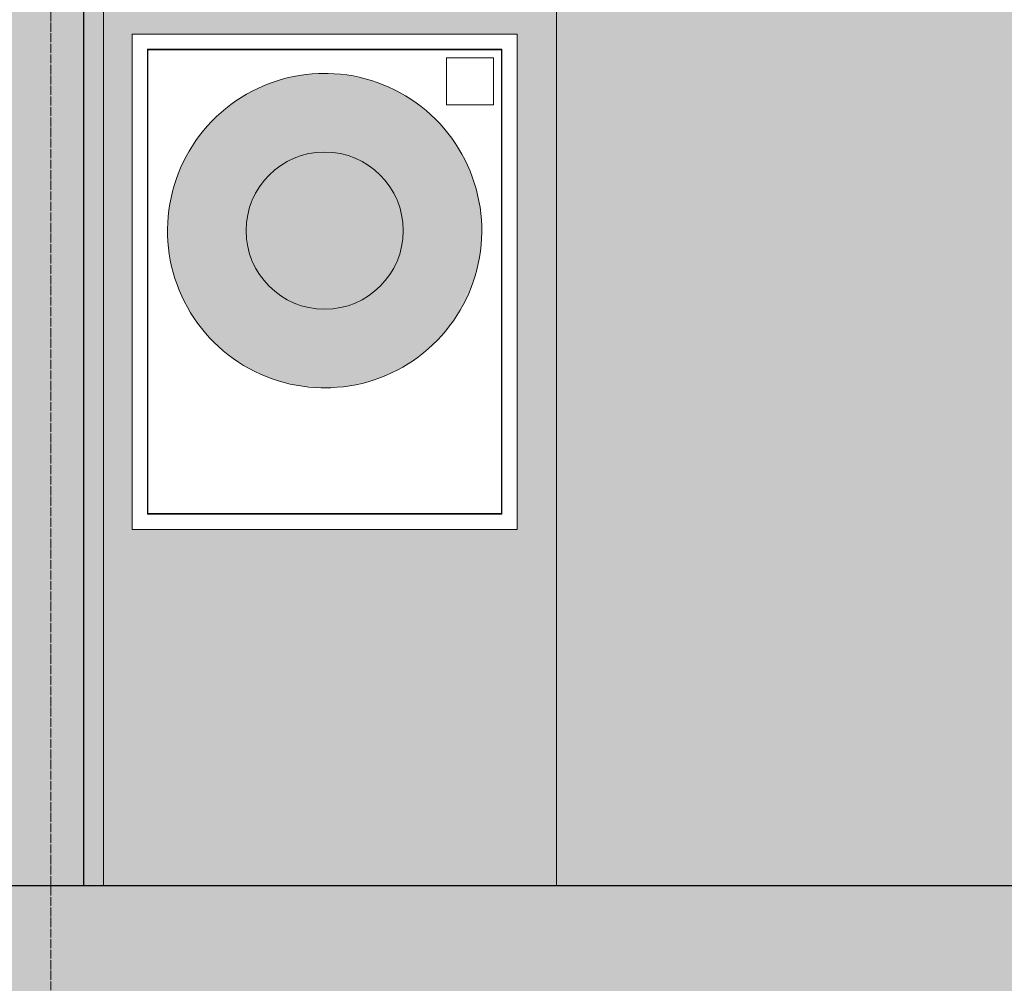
# Model space of a CAD drawing. Header units: millimetres. Extents: x -85630 to 257083, y -5697 to 14715.
# Tile 21 of 93: x -30159 to -28280, y 3804 to 5643. Entities that reach past the tile are written whole.
import ezdxf

# ---------------------------------------------------------------- set-up
doc = ezdxf.new("R2010")
doc.units = ezdxf.units.MM
doc.linetypes.add('THO_stramienlijn', pattern=[20, 17, -1.5, 0, -1.5])
for name, color, linetype, lineweight in [('A-FLOR', 7, 'Continuous', 18), ('A-FLOR-LEVL', 7, 'Continuous', 13), ('A-WALL-PATT', 7, 'Continuous', 25), ('I-WALL', 7, 'Continuous', 18), ('P-SANR-FIXT', 7, 'Continuous', 13), ('Q-SPCQ', 7, 'Continuous', 13), ('S-GRID', 7, 'Continuous', 13)]:
    doc.layers.add(name, color=color, linetype=linetype, lineweight=lineweight)

# ---------------------------------------------------------------- blocks, each defined once
blk = doc.blocks.new('NLRS_65_SE__haspelkast inbouw p1jbq1s6_sav_bcb - haspelkast inbouw_saval_i 32-n_haspel deco-32_30m-3_4_-2287612-01 doorsnede AA _plotview_')
at = {"layer": 'Q-SPCQ'}
for p, q in [((-34131.385701, 1225), (-34866.385701, 1225)), ((-34866.385701, 1225), (-34866.385701, 280)), ((-34131.385701, 280), (-34131.385701, 1225)), ((-34837.385701, 309), (-34837.385701, 1196)), ((-34837.385701, 1196), (-34160.385701, 1196)), ((-34161.385701, 1195), (-34836.385701, 1195)), ((-34836.385701, 1195), (-34836.385701, 310)), ((-34161.385701, 310), (-34161.385701, 1195)), ((-34160.385701, 1196), (-34160.385701, 309)), ((-34266.385701, 1180), (-34176.385701, 1180)), ((-34266.385701, 1090), (-34266.385701, 1180)), ((-34176.385701, 1180), (-34176.385701, 1090)), ((-34176.385701, 1090), (-34266.385701, 1090)), ((-34160.385701, 309), (-34837.385701, 309)), ((-34836.385701, 310), (-34161.385701, 310)), ((-34866.385701, 280), (-34131.385701, 280))]:
    blk.add_line(p, q, dxfattribs=at)
blk = doc.blocks.new('NLRS_65_PF_FB_brandslanghaspel_saval - brandslanghaspel_saval_deco-d32_slang 30m-3_4_-V44-01 doorsnede AA _plotview_')
at = {"layer": 'P-SANR-FIXT', "true_color": 0xff0000}
for points in [[(-29577.1, 4940), (-29577.1, 4942.5), (-29635.2, 4948.2), (-29691, 4965.1), (-29743.2, 4993.3), (-29790.5, 5033.3), (-29827.2, 5079.9), (-29852, 5126.2), (-29868.9, 5182), (-29874.6, 5240.2), (-29868.8, 5298.3), (-29851.9, 5354), (-29824.2, 5405.7), (-29787.5, 5450.4), (-29740.2, 5488.5), (-29691, 5514.9), (-29630, 5532.3), (-29577.1, 5537.5), (-29577.1, 5540), (-29596, 5539.4), (-29630, 5535.3), (-29663.8, 5526.9), (-29691, 5517.2), (-29716.7, 5505.3), (-29746.4, 5487.4), (-29762.8, 5475.5), (-29790.7, 5450.4), (-29803.1, 5437.3), (-29827.2, 5405.3), (-29841.9, 5380.4), (-29854.4, 5353.8), (-29861.1, 5336.9), (-29871.2, 5298), (-29875.4, 5269), (-29876.9, 5240.2), (-29875.4, 5211), (-29871.3, 5181.8), (-29864.2, 5154.1), (-29854.5, 5126), (-29841.9, 5099.6), (-29827.2, 5074.8), (-29816.8, 5059.6), (-29790.5, 5029.5), (-29770.5, 5011.1), (-29742.4, 4990), (-29726.7, 4980.5), (-29703.8, 4968.4), (-29675.6, 4956.9), (-29652.9, 4950), (-29620.7, 4943.5), (-29592.4, 4940.9), (-29587.6, 4940.6)], [(-29577.1, 4942.5), (-29577.1, 5090), (-29619.4, 5096.1), (-29658.2, 5113.8), (-29690.5, 5141.8), (-29713.6, 5177.7), (-29725.6, 5218.7), (-29725.6, 5261.3), (-29713.6, 5302.3), (-29690.5, 5338.2), (-29658.2, 5366.2), (-29619.4, 5383.9), (-29577.1, 5390), (-29577.1, 5537.5), (-29635.2, 5531.8), (-29691, 5514.9), (-29742.4, 5487.4), (-29787.5, 5450.4), (-29824.5, 5405.3), (-29852, 5353.8), (-29868.9, 5298), (-29874.6, 5240), (-29868.9, 5182), (-29852, 5126.2), (-29824.5, 5074.7), (-29787.5, 5029.6), (-29742.4, 4992.6), (-29691, 4965.1), (-29635.2, 4948.2), (-29592.4, 4944)], [(-29577.1, 4940), (-29558.3, 4940.6), (-29524.3, 4944.7), (-29490.4, 4953.1), (-29463.3, 4962.8), (-29437.6, 4974.7), (-29407.9, 4992.6), (-29394.1, 5002.3), (-29363.6, 5029.6), (-29351.1, 5042.7), (-29327.1, 5074.7), (-29317.4, 5090), (-29299.8, 5126.2), (-29293.2, 5143.1), (-29283.1, 5182), (-29278.9, 5211), (-29277.4, 5239.8), (-29278.9, 5269), (-29283, 5298.2), (-29290, 5325.9), (-29299.8, 5354), (-29311.9, 5379.6), (-29327, 5405.2), (-29342.9, 5427), (-29363.7, 5450.5), (-29383.8, 5468.9), (-29411.9, 5490), (-29427.6, 5499.5), (-29450.4, 5511.6), (-29477.2, 5522.7), (-29509.2, 5531.8), (-29533.6, 5536.5), (-29560.7, 5539), (-29577.1, 5539.4), (-29577.1, 5537.5), (-29519.1, 5531.8), (-29463.3, 5514.9), (-29411, 5486.7), (-29363.7, 5446.7), (-29327, 5400.1), (-29302.3, 5353.8), (-29285.4, 5298), (-29279.7, 5239.8), (-29285.4, 5181.7), (-29302.4, 5126), (-29330.1, 5074.3), (-29366.8, 5029.6), (-29414, 4991.5), (-29463.3, 4965.1), (-29524.3, 4947.7), (-29577.1, 4942.5), (-29577.1, 4941)], [(-29577.1, 4942.5), (-29519.1, 4948.2), (-29463.3, 4965.1), (-29411.9, 4992.6), (-29366.8, 5029.6), (-29329.8, 5074.7), (-29301.4, 5128.9), (-29285.4, 5182), (-29279.6, 5240), (-29285.4, 5298), (-29302.3, 5353.8), (-29329.8, 5405.3), (-29366.8, 5450.4), (-29411.9, 5487.4), (-29463.3, 5514.9), (-29519.1, 5531.8), (-29577.1, 5537.5), (-29577.1, 5390), (-29534.9, 5383.9), (-29496, 5366.2), (-29462.9, 5336.8), (-29440.7, 5302.3), (-29428.7, 5261.3), (-29428.7, 5218.7), (-29440.7, 5177.7), (-29463.8, 5141.8), (-29496, 5113.8), (-29534.9, 5096.1), (-29577.1, 5090), (-29577.1, 5059.6)]]:
    blk.add_hatch(color=1, dxfattribs=at).paths.add_polyline_path(points)
at = {"layer": 'P-SANR-FIXT', "true_color": 0x414141}
blk.add_hatch(color=250, dxfattribs=at).paths.add_polyline_path([(-29577.1, 5090), (-29538.3, 5095.1), (-29502.1, 5110.1), (-29471.1, 5133.9), (-29447.2, 5165), (-29432.2, 5201.2), (-29427.1, 5240), (-29432.2, 5278.8), (-29447.2, 5315), (-29471.1, 5346.1), (-29502.1, 5369.9), (-29538.3, 5384.9), (-29577.1, 5390), (-29616, 5384.9), (-29652.1, 5369.9), (-29683.2, 5346.1), (-29707, 5315), (-29722, 5278.8), (-29727.1, 5240), (-29720.8, 5198.2), (-29707, 5165), (-29683.2, 5133.9), (-29652.1, 5110.1), (-29616, 5095.1), (-29592.4, 5092)])
at = {"layer": 'P-SANR-FIXT', "flags": 128}
for points in [[(-29577.1, 5540), (-29589.1, 5539.8), (-29601.1, 5539), (-29613, 5537.8), (-29624.9, 5536.2), (-29636.7, 5534), (-29648.4, 5531.4), (-29660, 5528.3), (-29671.5, 5524.8), (-29682.8, 5520.8), (-29694, 5516.3), (-29704.9, 5511.4), (-29715.7, 5506.1), (-29726.2, 5500.3), (-29736.5, 5494.2), (-29746.5, 5487.6), (-29756.3, 5480.6), (-29765.8, 5473.3), (-29775, 5465.5), (-29783.8, 5457.5), (-29792.3, 5449), (-29800.5, 5440.2), (-29808.4, 5431.1), (-29815.8, 5421.7), (-29822.9, 5412.1), (-29829.6, 5402.1), (-29835.9, 5391.9), (-29841.7, 5381.4), (-29847.2, 5370.7), (-29852.2, 5359.8), (-29856.7, 5348.7), (-29860.9, 5337.4), (-29864.5, 5326), (-29867.8, 5314.5), (-29870.5, 5302.8), (-29872.8, 5291), (-29874.6, 5279.1), (-29875.9, 5267.2), (-29876.7, 5255.2), (-29877.1, 5243.2), (-29877, 5231.2), (-29876.4, 5219.3), (-29875.3, 5207.3), (-29873.8, 5195.4), (-29871.8, 5183.6), (-29869.3, 5171.8), (-29866.3, 5160.2), (-29862.9, 5148.7), (-29859, 5137.4), (-29854.7, 5126.2), (-29849.9, 5115.2), (-29844.7, 5104.3), (-29839.1, 5093.8), (-29833, 5083.4), (-29826.6, 5073.3), (-29819.7, 5063.4), (-29812.4, 5053.9), (-29804.8, 5044.6), (-29796.8, 5035.7), (-29788.5, 5027.1), (-29779.8, 5018.8), (-29770.8, 5010.9), (-29761.4, 5003.3), (-29751.8, 4996.1), (-29741.9, 4989.3), (-29731.8, 4982.9), (-29721.4, 4977), (-29710.7, 4971.4), (-29699.9, 4966.3), (-29688.9, 4961.6), (-29677.6, 4957.3), (-29666.2, 4953.5), (-29654.7, 4950.2), (-29643.1, 4947.3), (-29631.3, 4944.9), (-29619.5, 4943), (-29607.6, 4941.5), (-29595.6, 4940.6), (-29583.6, 4940.1), (-29577.1, 4940)], [(-29577.1, 4940), (-29565.1, 4940.2), (-29553.2, 4941), (-29541.2, 4942.2), (-29529.3, 4943.8), (-29517.5, 4946), (-29505.8, 4948.6), (-29494.2, 4951.7), (-29482.8, 4955.2), (-29471.5, 4959.2), (-29460.3, 4963.7), (-29449.4, 4968.6), (-29438.6, 4973.9), (-29428.1, 4979.7), (-29417.8, 4985.8), (-29407.7, 4992.4), (-29398, 4999.4), (-29388.5, 5006.7), (-29379.3, 5014.5), (-29370.5, 5022.5), (-29361.9, 5031), (-29353.7, 5039.8), (-29345.9, 5048.9), (-29338.5, 5058.3), (-29331.4, 5067.9), (-29324.7, 5077.9), (-29318.4, 5088.1), (-29312.5, 5098.6), (-29307.1, 5109.3), (-29302.1, 5120.2), (-29297.5, 5131.3), (-29293.4, 5142.6), (-29289.7, 5154), (-29286.5, 5165.5), (-29283.8, 5177.2), (-29281.5, 5189), (-29279.7, 5200.9), (-29278.4, 5212.8), (-29277.5, 5224.8), (-29277.2, 5236.8), (-29277.3, 5248.8), (-29277.9, 5260.7), (-29278.9, 5272.7), (-29280.5, 5284.6), (-29282.5, 5296.4), (-29285, 5308.2), (-29287.9, 5319.8), (-29291.4, 5331.3), (-29295.2, 5342.6), (-29299.6, 5353.8), (-29304.3, 5364.8), (-29309.6, 5375.7), (-29315.2, 5386.2), (-29321.3, 5396.6), (-29327.7, 5406.7), (-29334.6, 5416.6), (-29341.8, 5426.1), (-29349.5, 5435.4), (-29357.5, 5444.3), (-29365.8, 5452.9), (-29374.5, 5461.2), (-29383.5, 5469.1), (-29392.8, 5476.7), (-29402.4, 5483.9), (-29412.3, 5490.7), (-29422.5, 5497.1), (-29432.9, 5503), (-29443.5, 5508.6), (-29454.4, 5513.7), (-29465.4, 5518.4), (-29476.6, 5522.7), (-29488, 5526.5), (-29499.5, 5529.8), (-29511.2, 5532.7), (-29523, 5535.1), (-29534.8, 5537), (-29546.7, 5538.5), (-29558.7, 5539.4), (-29570.7, 5539.9), (-29577.1, 5540)]]:
    blk.add_lwpolyline(points, dxfattribs=at)
at = {"layer": 'P-SANR-FIXT'}
for start, end in [(90, 270), (90, 270), (270, 90), (270, 90)]:
    blk.add_arc((-29577.1, 5240), 150, start, end, dxfattribs=at)

msp = doc.modelspace()

# ---------------------------------------------------------------- hatches: boundary and pattern name
at = {"layer": 'A-FLOR', "true_color": 0x7f7f7f}
msp.add_hatch(color=8, dxfattribs=at).paths.add_polyline_path([(-43563.7822064, 3580), (-9551.0096308, 3580), (-9551.0096308, 3990), (-72240.4589406, 3990), (-72240.4589406, 3580), (-44894.3911691, 3580)])
at = {"layer": 'A-WALL-PATT', "true_color": 0xf0f0f0}
h = msp.add_hatch(color=7, dxfattribs=at)
h.paths.add_polyline_path([(-33762.135701, 3990), (-31599.635701, 3990), (-31599.635701, 6590), (-30199.635701, 6590), (-30199.635701, 3990), (-30162.135701, 3990), (-30162.135701, 6970), (-33762.135701, 6970), (-33762.135701, 4227.8029813)])
h.paths.add_polyline_path([(-29999.635701, 3990), (-29999.635701, 6970), (-30037.135701, 6970), (-30037.135701, 3990)])
h.paths.add_polyline_path([(-32918.9105048, 7070), (-30162.135701, 7070), (-30162.135701, 7570), (-33762.135701, 7570), (-33762.135701, 7070)])
h.paths.add_polyline_path([(-29999.635701, 7070), (-29999.635701, 7570), (-30037.135701, 7570), (-30037.135701, 7070)])
at = {"layer": 'A-WALL-PATT', "lineweight": 18, "true_color": 0xafafaf}
msp.add_hatch(color=253, dxfattribs=at).paths.add_polyline_path([(-30037.135701, 3990), (-30037.135701, 7570), (-30162.135701, 7570), (-30162.135701, 3990)])
at = {"layer": 'A-WALL-PATT', "true_color": 0xf0f0f0}
h = msp.add_hatch(color=7, dxfattribs=at)
h.paths.add_polyline_path([(-29999.635701, 3990), (-29134.635701, 3990), (-29134.635701, 6970), (-29999.635701, 6970), (-29999.635701, 4505.064722)])
h.paths.add_polyline_path([(-29238.635701, 4670), (-29944.635701, 4670), (-29944.635701, 5615), (-29209.635701, 5614.1116849), (-29209.635701, 4670), (-29232.135701, 4670)])
h.paths.add_polyline_path([(-29350.5997902, 5670), (-29441.9697622, 5670), (-29443.9697622, 5672), (-29443.9697622, 5868.1339306), (-29441.9697622, 5870.1339306), (-29245.9746595, 5870.1339306), (-29243.9746595, 5868.1339306), (-29243.9746595, 5672), (-29245.9746595, 5670), (-29343.3055067, 5670)])
h.paths.add_polyline_path([(-29673.4697622, 5670), (-29675.4697622, 5670), (-29677.4697622, 5672), (-29677.4697622, 5868.1339306), (-29675.4697622, 5870.1339306), (-29479.4746595, 5870.1339306), (-29477.4746595, 5868.1339306), (-29477.4746595, 5672), (-29479.4746595, 5670), (-29664.7163565, 5670)])
h.paths.add_polyline_path([(-29350.5997902, 5699.5728389), (-29345.7103856, 5703.3785108), (-29347.9763947, 5701.9543935), (-29349.9563932, 5700.1569236)])
h.paths.add_polyline_path([(-29660.4663565, 5748.9024796), (-29660.9509177, 5749.4718716), (-29661.5663374, 5749.0472948)])
h.paths.add_polyline_path([(-29659.3663755, 5749.0472948), (-29656.7857485, 5751.0274796), (-29657.8469263, 5751.0274796), (-29659.0405863, 5749.4718716)])
h.paths.add_polyline_path([(-29596.2053065, 5749.4718716), (-29601.111762, 5756.3024987), (-29603.0919467, 5753.7218716), (-29607.3419467, 5753.7218716), (-29609.4669467, 5757.4024796), (-29612.1616439, 5756.3024987), (-29615.1668477, 5753.7218716), (-29618.3918287, 5753.7218716), (-29620.5168287, 5757.4024796), (-29623.2115259, 5756.3024987), (-29626.2167297, 5754.1464484), (-29634.2614078, 5756.3024987), (-29637.2666116, 5754.1464484), (-29642.4717773, 5755.2684081), (-29638.3665926, 5753.1524796), (-29628.4166916, 5753.2972948), (-29620.5168287, 5753.2972948), (-29604.8506019, 5752.7425552), (-29598.3303065, 5750.2758005)])
h.paths.add_polyline_path([(-29409.8720581, 5760.9691062), (-29410.9489073, 5764.9879622), (-29410.733752, 5763.0494191), (-29410.1459365, 5761.6303071)])
h.paths.add_polyline_path([(-29343.3055067, 5761.252249), (-29344.1404361, 5764.3682481), (-29344.1404361, 5762.6983892), (-29343.5178569, 5761.6200503)])
h.paths.add_polyline_path([(-29357.2563596, 5761.252249), (-29355.7695029, 5761.252249), (-29355.7695029, 5763.2477145)])
h.paths.add_polyline_path([(-29373.1897834, 5769.6091036), (-29371.4567993, 5770.0354088), (-29371.7029267, 5771.2131075)])
h.paths.add_polyline_path([(-29357.2563596, 5769.6091036), (-29358.2240961, 5773.2207454), (-29359.341542, 5773.2207454), (-29357.5024871, 5770.0354088)])
h.paths.add_polyline_path([(-29374.1907073, 5780.0011719), (-29376.9252823, 5782.7357469), (-29375.377988, 5780.9122044), (-29374.2523545, 5780.0484755)])
h.paths.add_polyline_path([(-29407.4646303, 5807.3536637), (-29405.623488, 5807.7613062), (-29405.623488, 5809.3692046), (-29407.0922599, 5807.7613062)])
h.paths.add_polyline_path([(-29400.8434605, 5817.0346166), (-29397.4793476, 5816.5917227), (-29398.3649187, 5815.0198754)])
h.paths.add_polyline_path([(-29394.1152346, 5817.0346166), (-29400.8434605, 5817.0346166), (-29401.9942034, 5813.2966975), (-29396.6212796, 5815.0198754), (-29396.4862628, 5816.7224648), (-29394.7356341, 5816.9529394)])
h.paths.add_polyline_path([(-29393.2323352, 5812.8938897), (-29394.5850342, 5814.7725457), (-29394.1152346, 5813.5713623)])
h.paths.add_polyline_path([(-29616.2668287, 5855.1524796), (-29627.3167106, 5855.1524796), (-29623.0667106, 5850.9024796), (-29620.5168287, 5850.9024796), (-29619.2720325, 5853.9076834), (-29616.6164436, 5855.0076644)])
h.paths.add_polyline_path([(-29616.2668287, 5855.1524796), (-29601.111762, 5856.9768799), (-29609.4669467, 5855.0076644), (-29615.1668477, 5855.0076644)])
h.paths.add_polyline_path([(-29600.9669467, 5850.9024796), (-29601.111762, 5852.0024605), (-29596.2053065, 5859.0581109), (-29616.1220134, 5855.0076644), (-29612.0168287, 5850.9024796), (-29609.4669467, 5850.9024796), (-29608.2221506, 5853.9076834), (-29605.0721315, 5855.0076644), (-29601.111762, 5851.0472948)])
h.paths.add_polyline_path([(-29638.3665926, 5855.1524796), (-29648.3164936, 5855.0076644), (-29653.6664745, 5857.9716803), (-29639.4665735, 5855.3551653)])
h.paths.add_polyline_path([(-29634.1165926, 5850.9024796), (-29631.5667106, 5850.9024796), (-29630.3219145, 5853.9076834), (-29627.3167106, 5855.1524796), (-29638.2217773, 5855.0076644)])
h.paths.add_polyline_path([(-29642.6165926, 5850.9024796), (-29641.3717964, 5853.9076834), (-29639.4665735, 5855.3675116), (-29659.3663755, 5858.3024987), (-29653.6664745, 5851.9433467), (-29652.0359047, 5853.0274796), (-29650.5164555, 5855.0076644), (-29645.7358666, 5853.0274796), (-29645.1664745, 5850.9024796)])
h.paths.add_polyline_path([(-29590.3996985, 5857.2774796), (-29592.9803255, 5859.2576644), (-29591.9242562, 5858.1576834), (-29591.0751027, 5857.6674244)])
h.paths.add_polyline_path([(-29134.635701, 7070), (-29134.635701, 7570), (-29999.635701, 7570), (-29999.635701, 7070), (-29159.2880398, 7070)])
h = msp.add_hatch(color=7, dxfattribs=at)
h.paths.add_polyline_path([(-29134.635701, 3990), (-26599.635701, 3990), (-26599.635701, 6970), (-29134.635701, 6970), (-29134.635701, 4227.8029813)])
h.paths.add_polyline_path([(-26599.635701, 7070), (-26599.635701, 7570), (-29134.635701, 7570), (-29134.635701, 7070), (-27596.474654, 7070)])

# ---------------------------------------------------------------- linework, layer by layer
at = {"layer": 'A-FLOR', "lineweight": 25}
msp.add_line((-9551.0096308, 3990), (-69176.5629993, 3990), dxfattribs=at)
at = {"layer": 'A-FLOR-LEVL', "color": 5, "linetype": 'THO_stramienlijn', "true_color": 0x0000ff}
msp.add_line((-82065.9142008, 3990), (126.8448783, 3990), dxfattribs=at)
at = {"layer": 'I-WALL', "lineweight": 25}
msp.add_line((-30037.135701, 3990), (-30037.135701, 7570), dxfattribs=at)
at = {"layer": 'I-WALL'}
for p, q in [((-29999.635701, 6970), (-29999.635701, 3990)), ((-29134.635701, 3990), (-29134.635701, 6970))]:
    msp.add_line(p, q, dxfattribs=at)
at = {"layer": 'S-GRID', "color": 5, "linetype": 'THO_stramienlijn', "true_color": 0x0000ff}
msp.add_line((-30099.635701, -4350), (-30099.635701, 13370), dxfattribs=at)

# ---------------------------------------------------------------- block references
at = {"layer": 'P-SANR-FIXT'}
msp.add_blockref('NLRS_65_PF_FB_brandslanghaspel_saval - brandslanghaspel_saval_deco-d32_slang 30m-3_4_-V44-01 doorsnede AA _plotview_', (0, 0), dxfattribs=at)
at = {"layer": 'Q-SPCQ'}
msp.add_blockref('NLRS_65_SE__haspelkast inbouw p1jbq1s6_sav_bcb - haspelkast inbouw_saval_i 32-n_haspel deco-32_30m-3_4_-2287612-01 doorsnede AA _plotview_', (4921.75, 4390), dxfattribs=at)

doc.saveas('drawing.dxf')
